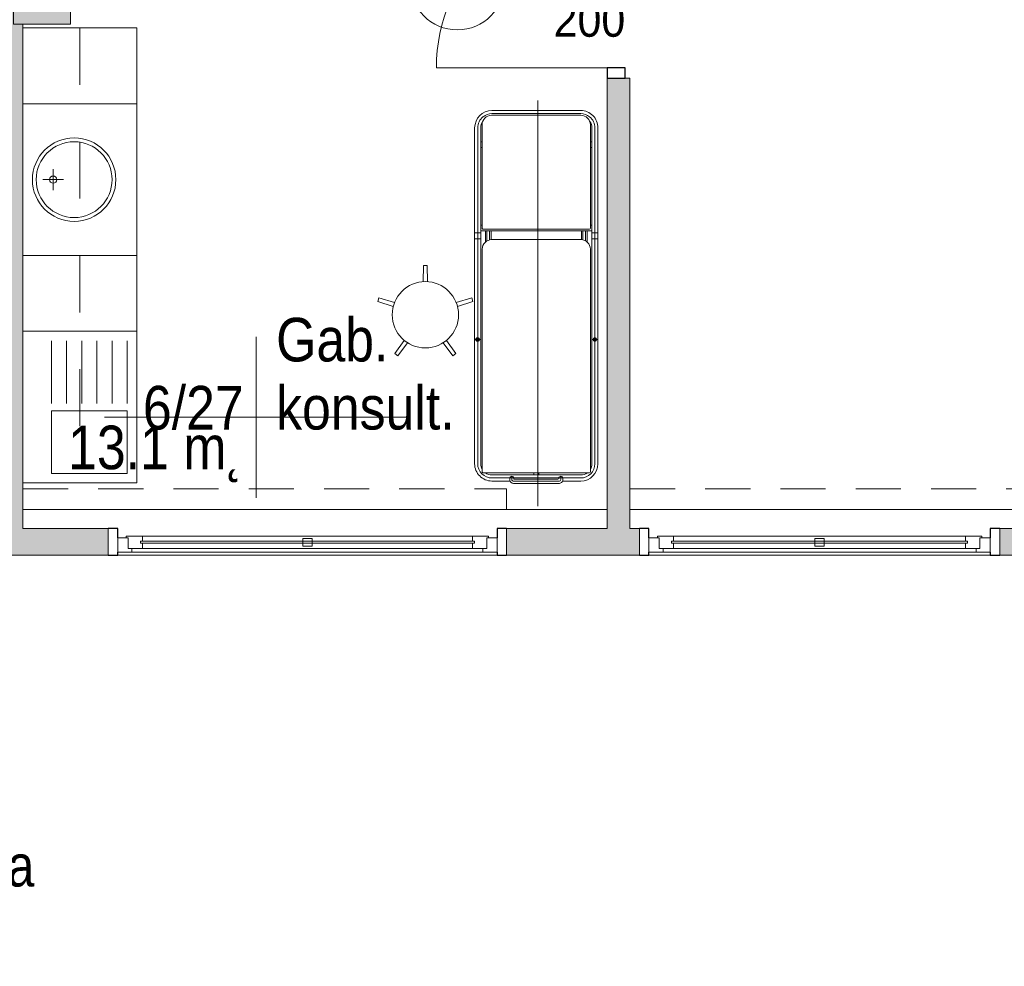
# Model space of a CAD drawing. Header units: centimetres. Extents: x -1253 to 21770, y -8842 to 3590.
# Tile 13 of 120: x -24 to 495, y -109 to 391. Entities that reach past the tile are written whole.
import ezdxf

# ---------------------------------------------------------------- set-up
doc = ezdxf.new("R2010")
doc.units = ezdxf.units.CM
doc.linetypes.add('Dash', pattern=[60, 30, -30])
doc.linetypes.add('Ponad', pattern=[39.688, 23.813, -15.875])
for name, color, linetype, lineweight in [('A-ANNO-NOTE', 131, 'Continuous', 9), ('A-AREA-IDEN', 2, 'Continuous', 13), ('A-DETL-GENF', 92, 'Continuous', 9), ('A-DETL-MEDM', 33, 'Continuous', 13), ('A-DOOR', 31, 'Continuous', 13), ('A-FLOR-OVHD', 1, 'Ponad', 9), ('A-GENM', 13, 'Continuous', 9), ('A-GLAZ', 151, 'Continuous', 13), ('A-WALL', 113, 'Continuous', 13), ('A-WALL-PATT', 111, 'Continuous', 13), ('G-ANNO-TEXT', 231, 'Continuous', 13), ('I-FURN', 30, 'Continuous', 9), ('P-SANR-FIXT', 6, 'Continuous', 9), ('Q-SPCQ', 91, 'Continuous', 9), ('S-COLS', 52, 'Continuous', 13)]:
    doc.layers.add(name, color=color, linetype=linetype, lineweight=lineweight)
doc.styles.add('Arial', font='arial.ttf', dxfattribs={"width": 0.9, "height": 18})
doc.styles.add('Arial Narrow', font='ARIALN.TTF', dxfattribs={"height": 22})
doc.styles.add('Arial_11', font='arial.ttf', dxfattribs={"width": 0.85, "height": 23})

# ---------------------------------------------------------------- blocks, each defined once
blk = doc.blocks.new('M_Concrete-rengular-Column - 300 x 400mm-1795933-6_piętro IV __13_80 m_ - stan projektowany')
at = {"layer": 'S-COLS', "lineweight": 9}
blk.add_hatch(color=254, dxfattribs=at).paths.add_polyline_path([(15, -20), (15, 20), (-15, 20), (-15, -20)], flags=0)
for p, q in [((15, 20), (-15, 20)), ((-15, 20), (-15, -20)), ((15, -20), (15, 20)), ((-15, -20), (15, -20))]:
    blk.add_line(p, q, dxfattribs=at)
blk = doc.blocks.new('DRZWI 1S - automatyczna etykieta - Drzwi 90-2322410-6_piętro IV __13_80 m_ - stan projektowany')
at = {"layer": 'A-DETL-GENF'}
for p, q in [((-50.5, 3.5), (-45, 3.5)), ((-50.5, -6), (-50.5, 3.5)), ((-45, 3.5), (-45, -6)), ((45, 3.5), (50.5, 3.5)), ((45, -6), (45, 3.5)), ((50.5, 3.5), (50.5, -6)), ((-45, -6), (-50.5, -6)), ((50.5, -6), (45, -6))]:
    blk.add_line(p, q, dxfattribs=at)
at = {"layer": 'A-DETL-MEDM', "lineweight": 25}
for p, q in [((-50.5, -6), (-50.5, 3.5)), ((-50.5, 3.5), (-45, 3.5)), ((-45, 3.5), (-45, -6)), ((45, 3.5), (45, -6)), ((50.5, 3.5), (45, 3.5)), ((50.5, -6), (50.5, 3.5)), ((-45, -6), (-50.5, -6)), ((45, -6), (50.5, -6))]:
    blk.add_line(p, q, dxfattribs=at)
at = {"layer": 'A-DOOR'}
blk.add_line((45, -6), (45, -96), dxfattribs=at)
blk.add_arc((45, -6), 90, 180, 270, dxfattribs=at)
blk = doc.blocks.new('stół zabiegowy SZ-02 198x65 - stół zabiegowy SZ-02 198x65-V18-6_piętro IV __13_80 m_ - stan projektowany')
at = {"layer": 'Q-SPCQ'}
for p, q in [((74.99, 33.26), (-102.21, 33.26)), ((74.99, 31.66), (-102.21, 31.66)), ((-36.68, 33.06), (-36.68, 30.26)), ((16.4, 33.26), (16.4, 30.06)), ((19.59, 33.26), (19.59, 30.06)), ((-107, -27.24), (-107, 28.76)), ((11.01, 29.26), (-106.5, 29.26)), ((-102.21, 30.06), (74.99, 30.06)), ((20.59, 27.56), (14.77, 27.56)), ((20.59, 26.76), (15.34, 26.76)), ((20.59, -28.54), (20.59, 30.06)), ((21.58, 28.85), (21.58, -27.24)), ((76.59, 29.35), (22.08, 29.35)), ((23.59, 30.06), (23.59, 29.35)), ((64.59, 30.06), (64.59, 29.35)), ((67.59, 29.35), (67.59, 30.06)), ((-111.31, 24.16), (-111.31, 14.62)), ((-109.71, 24.16), (-109.71, 0.76)), ((-108.11, 24.16), (-108.11, -22.64)), ((15.89, 25.36), (20.59, 25.36)), ((16, 24.56), (20.59, 24.56)), ((16.01, -22.74), (16.01, 24.26)), ((81.59, -22.74), (81.59, 24.35)), ((82.49, 24.16), (82.49, -22.64)), ((84.09, 24.16), (84.09, -22.64)), ((-112.56, -11.24), (-112.56, 12.76)), ((-111.46, 12.66), (-111.46, -11.14)), ((-110.56, 14.76), (-109.71, 14.76)), ((-110.46, 13.66), (-109.11, 13.66)), ((-110.36, -10.84), (-110.36, 12.36)), ((-110.16, 12.56), (-109.71, 12.56)), ((-124.56, 0), (89.44, 0)), ((-109.71, 0.76), (-109.71, -22.64)), ((-108.11, 2.01), (-107, 2.01)), ((-108.11, -0.49), (-107, -0.49)), ((-111.31, -22.64), (-111.31, -13.09)), ((-110.56, -13.24), (-109.71, -13.24)), ((-110.46, -12.14), (-109.11, -12.14)), ((-110.16, -11.04), (-109.71, -11.04)), ((20.59, -25.24), (15.34, -25.24)), ((15.89, -23.84), (20.59, -23.84)), ((16, -23.04), (20.59, -23.04)), ((-106.5, -27.74), (11.01, -27.74)), ((-102.21, -28.54), (74.99, -28.54)), ((74.99, -30.14), (-102.21, -30.14)), ((-36.68, -31.54), (-36.68, -28.74)), ((20.59, -26.04), (14.77, -26.04)), ((16.4, -31.74), (16.4, -28.54)), ((19.59, -31.74), (19.59, -28.54)), ((22.08, -27.74), (76.59, -27.74)), ((23.59, -28.54), (23.59, -27.82)), ((64.59, -28.54), (64.59, -27.82)), ((67.59, -27.82), (67.59, -28.54)), ((74.99, -31.74), (-102.21, -31.74))]:
    blk.add_line(p, q, dxfattribs=at)
for centre, radius in [((-36.68, 31.66), 0.999), ((-36.68, 31.66), 0.727), ((-36.68, -30.14), 0.999), ((-36.68, -30.14), 0.727)]:
    blk.add_circle(centre, radius, dxfattribs=at)
for centre, radius, start, end in [((-102.21, 24.16), 9.1, 90, 180), ((-102.21, 24.16), 7.5, 90, 180), ((74.99, 24.16), 9.1, 0, 90), ((74.99, 24.16), 7.5, 38.9891, 90), ((-102.21, 24.16), 5.9, 144.3302, 180), ((-106.5, 28.76), 0.5, 90, 180), ((-102.21, 24.16), 5.9, 90, 120.1847), ((11.01, 24.26), 5, 360, 90), ((22.08, 28.85), 0.5, 90, 180), ((74.99, 24.16), 5.9, 55.7775, 90), ((76.59, 24.35), 5, 360, 90), ((74.99, 24.16), 7.5, 0, 38.7517), ((-110.56, 12.76), 2, 90, 180), ((-110.46, 12.66), 1, 90, 180), ((-110.16, 12.36), 0.2, 90, 180), ((-109.95, 13.66), 1.13, 282.5834, 77.4166), ((-110.56, -11.24), 2, 174.2608, 270), ((-110.46, -11.14), 1, 180, 270), ((-109.95, -12.14), 1.13, 282.5834, 77.4166), ((-102.21, -22.64), 9.1, 180, 270), ((-102.21, -22.64), 7.5, 180, 270), ((-102.21, -22.64), 5.9, 180, 215.6698), ((11.01, -22.74), 5, 270, 0), ((74.99, -22.64), 9.1, 270, 0), ((76.59, -22.74), 5, 270, 360), ((74.99, -22.64), 7.5, 321.2483, 0), ((-106.5, -27.24), 0.5, 180, 270), ((-102.21, -22.64), 5.9, 239.8153, 270), ((22.08, -27.24), 0.5, 180, 270), ((74.99, -22.64), 7.5, 270, 321.0109), ((74.99, -22.64), 5.9, 270, 304.2225)]:
    blk.add_arc(centre, radius, start, end, dxfattribs=at)
blk = doc.blocks.new('stołek obrotowy WG-03 śr_32cm - stołek obrotowy WG-03 śr_32cm-850736-6_piętro IV __13_80 m_ - stan projektowany')
at = {"layer": 'Q-SPCQ'}
for p, q in [((-1, 26.05), (-1.11, 17.46)), ((1, 26.05), (-1, 26.05)), ((1.11, 17.46), (1, 26.05)), ((-24.46, 9), (-25.08, 7.1)), ((-25.08, 7.1), (-16.95, 4.34)), ((-16.27, 6.45), (-24.46, 9)), ((24.46, 9), (16.27, 6.45)), ((16.95, 4.34), (25.08, 7.1)), ((25.08, 7.1), (24.46, 9)), ((-11.16, -13.48), (-16.12, -20.48)), ((-14.5, -21.66), (-9.37, -14.78)), ((9.37, -14.78), (14.5, -21.66)), ((16.12, -20.48), (11.16, -13.48)), ((-16.12, -20.48), (-14.5, -21.66)), ((14.5, -21.66), (16.12, -20.48))]:
    blk.add_line(p, q, dxfattribs=at)
blk.add_circle((0, 0), 17.5, dxfattribs=at)
blk = doc.blocks.new('Blat - Blat-2412019-6_piętro IV __13_80 m_ - stan projektowany')
at = {"layer": 'I-FURN', "linetype": 'Dash'}
for p, q in [((0, -30), (0, 0)), ((240, 0), (240, -30)), ((240, -30), (0, -30))]:
    blk.add_line(p, q, dxfattribs=at)
blk = doc.blocks.new('Blat - Blat-V4-6_piętro IV __13_80 m_ - stan projektowany')
at = {"layer": 'I-FURN'}
for p, q in [((0, -60), (0, 0)), ((80, 0), (80, -60)), ((80, -60), (0, -60))]:
    blk.add_line(p, q, dxfattribs=at)
blk = doc.blocks.new('Blat - Blat-2328140-6_piętro IV __13_80 m_ - stan projektowany')
at = {"layer": 'I-FURN'}
for p, q in [((0, -60), (0, 0)), ((40, 0), (40, -60)), ((40, -60), (0, -60))]:
    blk.add_line(p, q, dxfattribs=at)
blk = doc.blocks.new('umywalka okrągła d _44cm stal nierdzewna - Type 1-2178342-6_piętro IV __13_80 m_ - stan projektowany')
at = {"layer": 'P-SANR-FIXT'}
for p, q in [((12.5, 16.43), (12.5, 27.43)), ((7, 21.93), (18, 21.93))]:
    blk.add_line(p, q, dxfattribs=at)
for centre, radius in [((12.5, 33), 22), ((12.5, 33), 20), ((12.5, 21.93), 1.9)]:
    blk.add_circle(centre, radius, dxfattribs=at)
blk = doc.blocks.new('zlewozmywak jednokomorowy - Type 1-2430852-6_piętro IV __13_80 m_ - stan projektowany')
at = {"layer": 'A-GENM'}
for p, q in [((52.5, 66), (-27.5, 66)), ((-27.5, 66), (-27.5, 6)), ((52.5, 6), (52.5, 66)), ((10.5, 61), (-22.5, 61)), ((47.5, 61), (14.5, 61)), ((14.5, 61), (14.5, 21)), ((47.5, 21), (47.5, 61)), ((10.5, 53), (-22.5, 53)), ((10.5, 45), (-22.5, 45)), ((10.5, 37), (-22.5, 37)), ((10.5, 29), (-22.5, 29)), ((-22.5, 21), (10.5, 21)), ((14.5, 21), (47.5, 21))]:
    blk.add_line(p, q, dxfattribs=at)
blk = doc.blocks.new('Okno - automatyczna etykieta - 200x165 _projektowane_-2623157-6_piętro IV __13_80 m_ - stan projektowany')
at = {"layer": 'A-GLAZ'}
for p, q in [((-92.5, 5.5), (-100, 5.5)), ((-100, 5.5), (-100, -2)), ((-100, 5.5), (100, 5.5)), ((-92.5, 3.5), (-92.5, 5.5)), ((92.5, 5.5), (-92.5, 5.5)), ((100, 5.5), (92.5, 5.5)), ((92.5, 5.5), (92.5, 3.5)), ((100, -2), (100, 5.5)), ((-87, 3.5), (-94.5, 3.5)), ((-94.5, 3.5), (-94.5, -2)), ((-94.5, -2), (-94.5, 3.5)), ((-94.5, 3.5), (-92.5, 3.5)), ((88, 0.75), (-88, 0.75)), ((-88, 0.75), (-88, -0.25)), ((-88, -0.25), (-88, 0.75)), ((-88, 0.75), (-87, 0.75)), ((-87, 0.75), (-87, 3.5)), ((87, 3.5), (-87, 3.5)), ((2.5, 2.25), (-2.5, 2.25)), ((-2.5, 2.25), (-2.5, -1.75)), ((2.5, -1.75), (2.5, 2.25)), ((94.5, 3.5), (87, 3.5)), ((87, 3.5), (87, 0.75)), ((87, 0.75), (88, 0.75)), ((88, -0.25), (88, 0.75)), ((88, 0.75), (88, -0.25)), ((92.5, 3.5), (94.5, 3.5)), ((94.5, -2), (94.5, 3.5)), ((94.5, 3.5), (94.5, -2)), ((-100, -2), (-94.5, -2)), ((-94.5, -2), (-95.5, -2)), ((-95.5, -2), (-95.5, -3)), ((-95.5, -3), (-87, -3)), ((-88, -0.25), (88, -0.25)), ((-87, -0.25), (-88, -0.25)), ((-87, -3), (-87, -0.25)), ((87, -3), (-87, -3)), ((-2.5, -1.75), (2.5, -1.75)), ((87, -0.25), (87, -3)), ((88, -0.25), (87, -0.25)), ((87, -3), (95.5, -3)), ((95.5, -2), (94.5, -2)), ((94.5, -2), (100, -2)), ((95.5, -3), (95.5, -2))]:
    blk.add_line(p, q, dxfattribs=at)
blk = doc.blocks.new('Okno - automatyczna etykieta - 180x165 _projektowane_-2627857-6_piętro IV __13_80 m_ - stan projektowany')
at = {"layer": 'A-GLAZ'}
for p, q in [((-82.5, 5.5), (-90, 5.5)), ((-90, 5.5), (-90, -2)), ((-90, 5.5), (90, 5.5)), ((-82.5, 3.5), (-82.5, 5.5)), ((82.5, 5.5), (-82.5, 5.5)), ((90, 5.5), (82.5, 5.5)), ((82.5, 5.5), (82.5, 3.5)), ((90, -2), (90, 5.5)), ((-77, 3.5), (-84.5, 3.5)), ((-84.5, 3.5), (-84.5, -2)), ((-84.5, -2), (-84.5, 3.5)), ((-84.5, 3.5), (-82.5, 3.5)), ((78, 0.75), (-78, 0.75)), ((-78, 0.75), (-78, -0.25)), ((-78, -0.25), (-78, 0.75)), ((-78, 0.75), (-77, 0.75)), ((-77, 0.75), (-77, 3.5)), ((77, 3.5), (-77, 3.5)), ((2.5, 2.25), (-2.5, 2.25)), ((-2.5, 2.25), (-2.5, -1.75)), ((2.5, -1.75), (2.5, 2.25)), ((84.5, 3.5), (77, 3.5)), ((77, 3.5), (77, 0.75)), ((77, 0.75), (78, 0.75)), ((78, -0.25), (78, 0.75)), ((78, 0.75), (78, -0.25)), ((82.5, 3.5), (84.5, 3.5)), ((84.5, -2), (84.5, 3.5)), ((84.5, 3.5), (84.5, -2)), ((-90, -2), (-84.5, -2)), ((-84.5, -2), (-85.5, -2)), ((-85.5, -2), (-85.5, -3)), ((-85.5, -3), (-77, -3)), ((-78, -0.25), (78, -0.25)), ((-77, -0.25), (-78, -0.25)), ((-77, -3), (-77, -0.25)), ((77, -3), (-77, -3)), ((-2.5, -1.75), (2.5, -1.75)), ((77, -0.25), (77, -3)), ((78, -0.25), (77, -0.25)), ((77, -3), (85.5, -3)), ((85.5, -2), (84.5, -2)), ((84.5, -2), (90, -2)), ((85.5, -3), (85.5, -2))]:
    blk.add_line(p, q, dxfattribs=at)
blk = doc.blocks.new('METKA_POMIESZCZENIA2 - Rozbudowana krótka - bez ramki-2403173-6_piętro IV __13_80 m_ - stan projektowany')
at = {"layer": 'A-AREA-IDEN'}
for p, q in [((0, 0.425), (0, 0)), ((0.0976, 0), (-0.8, 0)), ((-0.8, 0), (0.8, 0)), ((0, 0), (0, -0.425))]:
    blk.add_line(p, q, dxfattribs=at)

msp = doc.modelspace()

# ---------------------------------------------------------------- hatches: boundary and pattern name
at = {"layer": 'A-WALL-PATT'}
h = msp.add_hatch(color=9, dxfattribs=at)
h.paths.add_polyline_path([(-22.62, 122.33), (-22.62, 388.33), (-27.62, 388.33), (-27.62, 428.33), (-22.62, 428.33), (-22.62, 465.83), (-34.62, 465.83), (-34.62, 122.33)], flags=0)
h.paths.add_polyline_path([(-34.62, 566.83), (-22.62, 566.83), (-22.62, 873.33), (-27.62, 873.33), (-27.62, 903.33), (-22.62, 903.33), (-22.62, 908.33), (-34.62, 908.33), (-34.62, 625.33)], flags=0)
h = msp.add_hatch(color=9, dxfattribs=at)
h.paths.add_polyline_path([(297.38, 122.33), (297.38, 359.83), (285.38, 359.83), (285.38, 122.33)], flags=0)
h.paths.add_polyline_path([(294.88, 460.83), (297.38, 460.83), (297.38, 466.83), (285.38, 466.83), (285.38, 460.83)], flags=0)
h.paths.add_polyline_path([(297.38, 567.83), (297.38, 684.83), (285.38, 684.83), (285.38, 567.83), (294.88, 567.83)], flags=0)
h.paths.add_polyline_path([(285.38, 785.83), (297.38, 785.83), (297.38, 797.33), (285.38, 797.33), (285.38, 788.28)], flags=0)
h = msp.add_hatch(color=9, dxfattribs=at)
h.paths.add_polyline_path([(-537.36, 108.33), (-532.62, 108.33), (-532.62, 122.33), (-552.62, 122.33), (-552.62, 108.33)], flags=0)
h.paths.add_polyline_path([(-327.62, 108.33), (-257.62, 108.33), (-257.62, 122.33), (-327.62, 122.33)], flags=0)
h.paths.add_polyline_path([(-47.62, 108.33), (22.38, 108.33), (22.38, 122.33), (-47.62, 122.33)], flags=0)
h.paths.add_polyline_path([(232.38, 108.33), (302.38, 108.33), (302.38, 122.33), (232.38, 122.33)], flags=0)
h.paths.add_polyline_path([(492.38, 108.33), (527.38, 108.33), (527.38, 122.33), (492.38, 122.33)], flags=0)

# ---------------------------------------------------------------- linework, layer by layer
at = {"layer": 'A-ANNO-NOTE', "lineweight": 13}
msp.add_circle((206.38, 410.33), 25, dxfattribs=at)
at = {"layer": 'A-FLOR-OVHD'}
for p, q in [((-22.62, 143.33), (232.38, 143.33)), ((232.38, 132.33), (232.38, 143.33)), ((297.38, 143.33), (527.38, 143.33))]:
    msp.add_line(p, q, dxfattribs=at)
at = {"layer": 'A-WALL', "lineweight": 9}
for p, q in [((-22.62, 122.33), (-22.62, 388.33)), ((285.38, 359.83), (285.38, 122.33)), ((297.38, 359.83), (294.88, 359.83)), ((297.38, 122.33), (297.38, 359.83)), ((-22.62, 132.33), (285.38, 132.33)), ((297.38, 132.33), (530.38, 132.33)), ((22.38, 122.33), (-22.62, 122.33)), ((285.38, 122.33), (232.38, 122.33)), ((302.38, 122.33), (297.38, 122.33)), ((527.38, 122.33), (492.38, 122.33)), ((-47.62, 108.33), (22.38, 108.33)), ((227.38, 108.33), (27.38, 108.33)), ((232.38, 108.33), (302.38, 108.33)), ((487.38, 108.33), (307.38, 108.33)), ((492.38, 108.33), (702.38, 108.33))]:
    msp.add_line(p, q, dxfattribs=at)
at = {"layer": 'A-WALL'}
for p, q in [((22.38, 108.33), (22.38, 122.33)), ((232.38, 122.33), (232.38, 108.33)), ((302.38, 108.33), (302.38, 122.33)), ((492.38, 122.33), (492.38, 108.33))]:
    msp.add_line(p, q, dxfattribs=at)
at = {"layer": 'A-WALL', "color": 7, "lineweight": 25}
for p, q in [((27.38, 122.33), (22.38, 122.33)), ((27.38, 117.33), (27.38, 122.33)), ((232.38, 122.33), (227.38, 122.33)), ((227.38, 122.33), (227.38, 117.33)), ((307.38, 122.33), (302.38, 122.33)), ((307.38, 117.33), (307.38, 122.33)), ((492.38, 122.33), (487.38, 122.33)), ((487.38, 122.33), (487.38, 117.33)), ((27.38, 108.33), (27.38, 109.83)), ((227.38, 109.83), (227.38, 108.33)), ((307.38, 108.33), (307.38, 109.83)), ((487.38, 109.83), (487.38, 108.33)), ((22.38, 108.33), (27.38, 108.33)), ((227.38, 108.33), (232.38, 108.33)), ((302.38, 108.33), (307.38, 108.33)), ((487.38, 108.33), (492.38, 108.33))]:
    msp.add_line(p, q, dxfattribs=at)

# ---------------------------------------------------------------- block references
at = {"layer": 'A-AREA-IDEN', "xscale": 99.99999999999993, "yscale": 99.99999999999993, "zscale": 99.99999999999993}
msp.add_blockref('METKA_POMIESZCZENIA2 - Rozbudowana krótka - bez ramki-2403173-6_piętro IV __13_80 m_ - stan projektowany', (100.43, 180.98), dxfattribs=at)
at = {"layer": 'A-DOOR', "rotation": 269.9999999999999}
msp.add_blockref('DRZWI 1S - automatyczna etykieta - Drzwi 90-2322410-6_piętro IV __13_80 m_ - stan projektowany', (291.38, 410.33), dxfattribs=at)
at = {"layer": 'A-GENM', "rotation": 269.9999999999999}
msp.add_blockref('zlewozmywak jednokomorowy - Type 1-2430852-6_piętro IV __13_80 m_ - stan projektowany', (-28.62, 198.83), dxfattribs=at)
at = {"layer": 'A-GLAZ', "rotation": 180}
for name, p in [('Okno - automatyczna etykieta - 200x165 _projektowane_-2623157-6_piętro IV __13_80 m_ - stan projektowany', (127.38, 115.33)), ('Okno - automatyczna etykieta - 180x165 _projektowane_-2627857-6_piętro IV __13_80 m_ - stan projektowany', (397.38, 115.33))]:
    msp.add_blockref(name, p, dxfattribs=at)
at = {"layer": 'I-FURN', "linetype": 'Dash', "rotation": 90.00000000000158}
msp.add_blockref('Blat - Blat-2412019-6_piętro IV __13_80 m_ - stan projektowany', (-22.62, 146.33), dxfattribs=at)
at = {"layer": 'I-FURN', "rotation": 90.00000000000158}
for name, p in [('Blat - Blat-2328140-6_piętro IV __13_80 m_ - stan projektowany', (-22.62, 346.33)), ('Blat - Blat-V4-6_piętro IV __13_80 m_ - stan projektowany', (-22.62, 266.33)), ('Blat - Blat-2328140-6_piętro IV __13_80 m_ - stan projektowany', (-22.62, 226.33)), ('Blat - Blat-V4-6_piętro IV __13_80 m_ - stan projektowany', (-22.62, 146.33))]:
    msp.add_blockref(name, p, dxfattribs=at)
at = {"layer": 'P-SANR-FIXT', "rotation": 269.9999999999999}
msp.add_blockref('umywalka okrągła d _44cm stal nierdzewna - Type 1-2178342-6_piętro IV __13_80 m_ - stan projektowany', (-28.62, 318.83), dxfattribs=at)
at = {"layer": 'Q-SPCQ', "rotation": 90.00000000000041}
msp.add_blockref('stół zabiegowy SZ-02 198x65 - stół zabiegowy SZ-02 198x65-V18-6_piętro IV __13_80 m_ - stan projektowany', (248.79, 258.67), dxfattribs=at)
at = {"layer": 'Q-SPCQ'}
msp.add_blockref('stołek obrotowy WG-03 śr_32cm - stołek obrotowy WG-03 śr_32cm-850736-6_piętro IV __13_80 m_ - stan projektowany', (189.55, 235.03), dxfattribs=at)
at = {"layer": 'S-COLS', "lineweight": 9}
msp.add_blockref('M_Concrete-rengular-Column - 300 x 400mm-1795933-6_piętro IV __13_80 m_ - stan projektowany', (-12.62, 408.33), dxfattribs=at)

# ---------------------------------------------------------------- texts
at = {"layer": 'A-ANNO-NOTE', "lineweight": 211, "insert": (276.05, 390.56), "char_height": 18, "width": 38.07, "attachment_point": 5, "line_spacing_factor": 0.936439, "style": 'Arial'}
msp.add_mtext('\\pxqc,t6.35,12.7,19.05,25.4,31.75,38.1,44.45,50.8,57.15,63.5,69.85,76.2,82.55,88.9,95.25,101.6,107.95,114.3,120.65,127,133.35,139.7,146.05,152.4,158.75,165.1,171.45,177.8,184.15,190.5,196.85,203.2;{200}', dxfattribs=at)
at = {"layer": 'A-AREA-IDEN', "color": 0, "char_height": 23, "line_spacing_factor": 0.936439, "style": 'Arial_11'}
for s, insert, width, attachment_point in [('\\pxt3.69565,7.3913,11.08696,14.78261,18.47826,22.17391,25.86957,29.56522,33.26087,36.95652,40.65217,44.34783,48.04348,51.73913,55.43478,59.13043,62.82609,66.52174,70.21739,73.91304,77.6087,81.30435,85,88.69565,92.3913,96.08696,99.78261,103.47826,107.17391,110.86957,114.56522,118.26087;{Gab.\\Pkonsult.}', (110.86, 174.2), 93.33, 7), ('\\pxqr,t3.69565,7.3913,11.08696,14.78261,18.47826,22.17391,25.86957,29.56522,33.26087,36.95652,40.65217,44.34783,48.04348,51.73913,55.43478,59.13043,62.82609,66.52174,70.21739,73.91304,77.6087,81.30435,85,88.69565,92.3913,96.08696,99.78261,103.47826,107.17391,110.86957,114.56522,118.26087;{6/27}', (93.78, 174.2), 52.87, 9), ('\\pt84.99995,169.9999,255.00008,340.00003,424.99998,509.99993,595.00011,680.00006,765.00001,849.99996,934.99991,1020.00009,1105.00004,1189.99999,1274.99994,1359.99989,1445.00007,1530.00002,1614.99997,1699.99992,1785.0001,1870.00005,1955,2039.99995,2124.9999,2210.00008,2295.00003,2379.99998,2464.99993,2550.00011,2635.00006,2720.00001;13.1 m˛', (93.78, 176.59), 91.63, 3)]:
    msp.add_mtext(s, dxfattribs=dict(at, insert=insert, width=width, attachment_point=attachment_point))
at = {"layer": 'G-ANNO-TEXT', "color": 1, "insert": (-309.4, 25.09), "char_height": 22, "width": 344.6, "attachment_point": 1, "line_spacing_factor": 0.949189, "style": 'Arial Narrow'}
msp.add_mtext('\\pt127.00006,253.9999,380.99996,508.00002,635.00008,761.99992,888.99998,1016.00004,1143.0001,1269.99994,1397,1524.00006,1650.9999,1777.99996,1905.00002,2032.00008,2158.99992,2285.99998,2413.00004,2540.0001,2666.99994,2794,2921.00006,3047.9999,3174.99996,3302.00002,3429.00008,3555.99992,3682.99998,3810.00004,3937.0001,4063.99994;należy uwzględnić zastosowanie wełny mineralnej w pasie 2 m na elewacji', dxfattribs=at)

doc.saveas('drawing.dxf')
